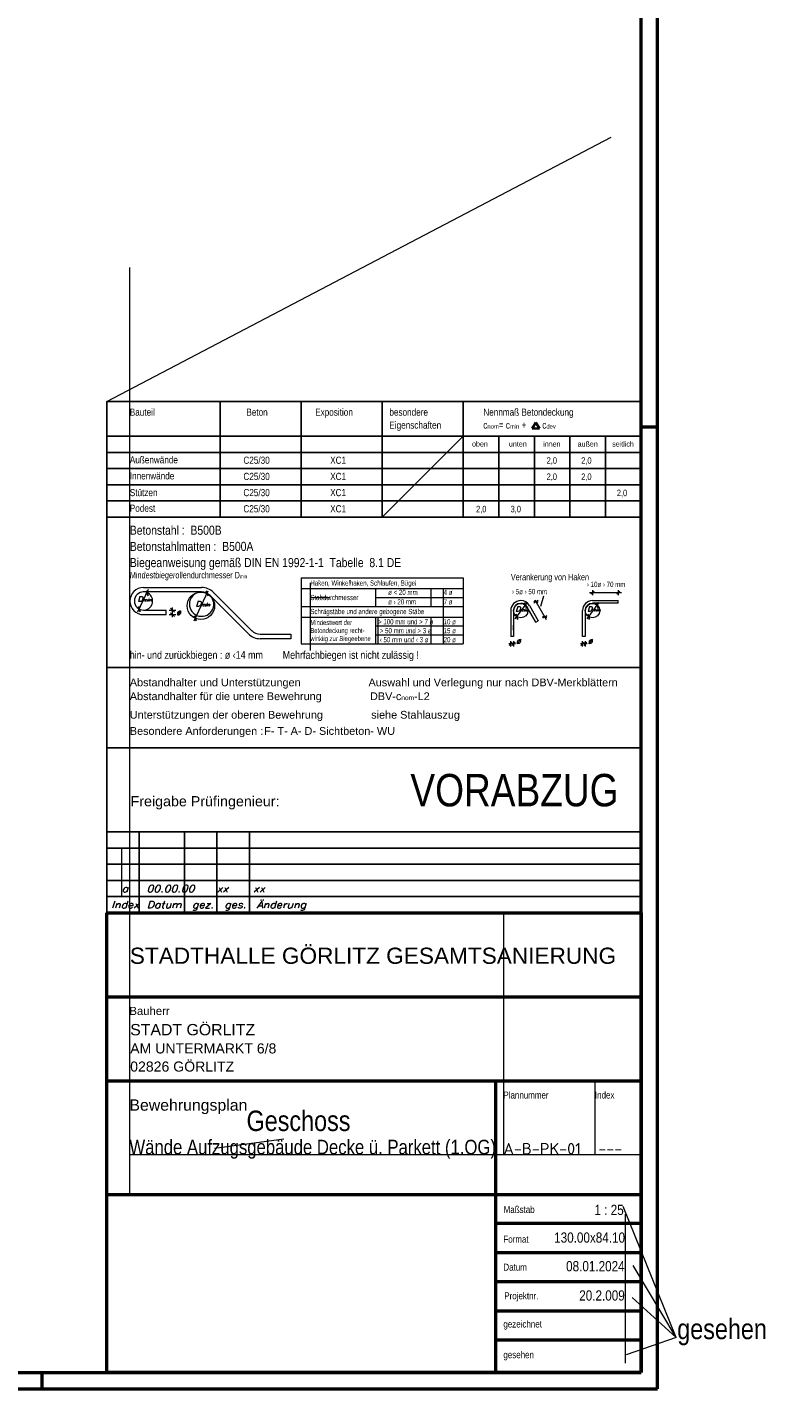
# Model space of a CAD drawing. Header units: millimetres. Extents: x -9.8 to 33.5, y 0 to 31.
# Tile 22 of 26: x 27.6 to 33.5, y 0 to 10.5. Entities that reach past the tile are written whole.
import ezdxf
from ezdxf.enums import TextEntityAlignment as Align

# ---------------------------------------------------------------- set-up
doc = ezdxf.new("R2010")
doc.units = ezdxf.units.MM
doc.styles.add('Arial', font='arial.ttf')
doc.styles.add('Arial Narrow', font='ARIALN.TTF')
doc.styles.add('isocp', font='isocp', dxfattribs={"width": 1.1})
doc.styles.add('Italic', font='Italic', dxfattribs={"width": 1.15})
doc.styles.add('msoutlook', font='msoutlook', dxfattribs={"width": 0.7, "oblique": 1.570796})

msp = doc.modelspace()

# ---------------------------------------------------------------- linework, layer by layer
at = {"color": 4, "linetype": 'Continuous', "lineweight": 50}
for p, q in [((32.5, 0), (32.5, 21.025)), ((32.375, 0.125), (32.375, 20.9)), ((32.5, 7.425), (32.375, 7.425)), ((28.25, 0.125), (28.25, 3.675)), ((28.25, 3.675), (32.375, 3.675)), ((32.375, 3.675), (32.375, 0.875)), ((28.25, 3.025), (32.375, 3.025)), ((32.375, 2.5), (32.375, 2.375)), ((32.375, 2.375), (28.25, 2.375)), ((31.25, 2.375), (31.25, 0.125)), ((28.25, 1.5), (32.375, 1.5)), ((32.375, 1.275), (31.25, 1.275)), ((32.375, 1.05), (31.25, 1.05)), ((32.375, 0.875), (32.375, 0.125)), ((32.375, 0.825), (31.25, 0.825)), ((32.375, 0.6), (31.25, 0.6)), ((32.375, 0.375), (31.25, 0.375)), ((0.5, 0.125), (32.375, 0.125)), ((27.75, 0), (27.75, 0.125)), ((32.375, 0.125), (28.25, 0.125)), ((0, 0), (32.5, 0))]:
    msp.add_line(p, q, dxfattribs=at)
at = {"color": 3, "linetype": 'Continuous', "lineweight": 25}
for p, q in [((32.375, 7.624), (32.375, 9.724)), ((28.25, 6.73), (28.25, 7.624)), ((28.25, 7.624), (32.375, 7.624)), ((29.125, 7.624), (29.125, 6.73)), ((29.75, 7.624), (29.75, 6.73)), ((30.375, 7.624), (30.375, 6.73)), ((31, 7.624), (31, 6.73)), ((32.375, 7.624), (32.375, 6.73)), ((28.25, 7.355), (32.375, 7.355)), ((31.275, 7.355), (31.275, 6.73)), ((31.55, 7.355), (31.55, 6.73)), ((31.825, 7.355), (31.825, 6.73)), ((32.1, 7.355), (32.1, 6.73)), ((32.375, 7.355), (32.375, 6.73)), ((28.25, 7.23), (32.375, 7.23)), ((28.25, 7.105), (32.375, 7.105)), ((28.25, 6.98), (32.375, 6.98)), ((28.25, 6.855), (32.375, 6.855)), ((28.25, 6.73), (28.25, 4.232)), ((28.25, 6.73), (32.375, 6.73)), ((32.375, 4.232), (32.375, 6.73)), ((28.568, 6.122), (28.554, 6.162)), ((29.031, 6.122), (29.016, 6.161)), ((31.987, 6.135), (32.011, 6.159)), ((32.186, 6.135), (32.21, 6.159)), ((28.493, 6.039), (28.507, 5.999)), ((28.771, 5.997), (28.741, 6.027)), ((31.474, 6.07), (31.489, 6.03)), ((31.547, 6.08), (31.579, 6.071)), ((32.029, 6.07), (32.043, 6.03)), ((28.771, 5.962), (28.741, 5.992)), ((28.926, 5.969), (28.94, 5.929)), ((31.408, 5.98), (31.422, 5.94)), ((31.613, 5.963), (31.646, 5.954)), ((31.962, 5.98), (31.977, 5.94)), ((31.38, 5.764), (31.356, 5.74)), ((31.377, 5.74), (31.401, 5.764)), ((31.934, 5.764), (31.91, 5.74)), ((31.931, 5.74), (31.955, 5.764)), ((28.25, 5.569), (32.375, 5.569)), ((28.25, 4.949), (32.375, 4.949)), ((28.25, 3.675), (28.25, 4.3)), ((32.375, 4.3), (28.25, 4.3)), ((28.5, 3.675), (28.5, 4.3)), ((28.85, 3.675), (28.85, 4.3)), ((29.1, 3.675), (29.1, 4.3)), ((29.35, 3.675), (29.35, 4.3)), ((32.375, 3.675), (32.375, 4.3)), ((28.25, 4.175), (32.375, 4.175)), ((28.25, 4.05), (32.375, 4.05)), ((28.25, 3.925), (32.375, 3.925)), ((28.25, 3.8), (32.375, 3.8))]:
    msp.add_line(p, q, dxfattribs=at)
at = {"color": 9, "linetype": 'Continuous', "lineweight": 0}
for p, q in [((28.25, 7.624), (32.143, 9.663)), ((28.427, 3.675), (28.427, 8.658)), ((30.375, 6.73), (31, 7.355)), ((29.82, 6.222), (29.82, 6.178)), ((29.82, 6.178), (29.82, 6.041)), ((29.82, 6.11), (29.97, 6.11)), ((30.849, 5.752), (30.849, 6.178)), ((29.82, 6.041), (29.82, 5.699)), ((30.343, 5.752), (30.343, 5.958)), ((28.363, 4.175), (28.363, 3.8)), ((28.427, 1.5), (28.427, 3.675)), ((31.311, 3.675), (31.311, 1.81)), ((32.018, 2.375), (32.018, 1.81)), ((29.617, 1.928), (29.08, 1.856)), ((28.424, 1.81), (32.375, 1.81)), ((32.645, 0.396), (32.236, 1.407)), ((32.251, 1.348), (32.251, 0.197)), ((32.645, 0.396), (32.314, 0.953)), ((32.645, 0.396), (32.305, 0.704)), ((32.645, 0.396), (32.259, 0.263))]:
    msp.add_line(p, q, dxfattribs=at)
at = {"color": 2, "linetype": 'Continuous', "lineweight": 35}
for p, q in [((31.533, 7.413), (31.562, 7.46)), ((31.591, 7.413), (31.533, 7.413)), ((31.562, 7.46), (31.591, 7.413))]:
    msp.add_line(p, q, dxfattribs=at)
at = {"color": 5, "linetype": 'Continuous', "lineweight": 18}
for p, q in [((29.75, 6.261), (29.75, 5.752)), ((29.75, 6.261), (31, 6.261)), ((31, 6.261), (31, 5.752)), ((28.49, 6), (28.571, 6.173)), ((28.533, 6.187), (28.981, 6.187)), ((28.981, 6.152), (28.533, 6.152)), ((28.924, 5.928), (29.032, 6.16)), ((29.343, 5.829), (29.047, 6.125)), ((29.368, 5.853), (29.072, 6.149)), ((29.75, 6.178), (31, 6.178)), ((30.324, 6.178), (30.324, 6.041)), ((30.324, 6.11), (31, 6.11)), ((30.75, 6.178), (30.75, 6.041)), ((31.599, 6.043), (31.622, 6.123)), ((31.977, 6.147), (32.222, 6.147)), ((31.999, 6.167), (31.999, 6.127)), ((32.198, 6.167), (32.198, 6.127)), ((28.533, 6.012), (28.708, 6.012)), ((28.708, 5.977), (28.708, 6.012)), ((28.731, 6.012), (28.781, 6.012)), ((28.756, 5.957), (28.756, 6.032)), ((29.75, 6.041), (31, 6.041)), ((31.368, 6.008), (31.368, 5.809)), ((31.389, 6.008), (31.389, 5.809)), ((31.403, 5.945), (31.496, 6.071)), ((31.561, 5.919), (31.494, 6.036)), ((31.512, 6.047), (31.579, 5.93)), ((31.58, 6.085), (31.546, 6.066)), ((31.554, 6.092), (31.64, 5.94)), ((31.922, 5.809), (31.922, 6.008)), ((31.943, 6.008), (31.943, 5.809)), ((31.957, 5.945), (32.05, 6.071)), ((31.999, 6.086), (32.198, 6.086)), ((32.198, 6.065), (31.999, 6.065)), ((32.198, 6.065), (32.198, 6.086)), ((28.533, 5.977), (28.708, 5.977)), ((28.731, 5.977), (28.781, 5.977)), ((29.75, 5.958), (31, 5.958)), ((30.324, 5.958), (30.324, 5.752)), ((30.324, 5.89), (31, 5.89)), ((30.75, 5.958), (30.75, 5.752)), ((31.389, 5.856), (31.389, 5.896)), ((31.561, 5.919), (31.579, 5.93)), ((31.647, 5.969), (31.612, 5.949)), ((29.434, 5.826), (29.67, 5.826)), ((29.67, 5.791), (29.434, 5.791)), ((29.67, 5.826), (29.67, 5.791)), ((30.324, 5.821), (31, 5.821)), ((31.389, 5.809), (31.368, 5.809)), ((31.943, 5.809), (31.922, 5.809)), ((29.75, 5.752), (31, 5.752)), ((31.405, 5.752), (31.352, 5.752)), ((31.368, 5.732), (31.368, 5.772)), ((31.389, 5.772), (31.389, 5.732)), ((31.959, 5.752), (31.906, 5.752)), ((31.922, 5.732), (31.922, 5.772)), ((31.943, 5.772), (31.943, 5.732))]:
    msp.add_line(p, q, dxfattribs=at)
for centre, radius in [((28.976, 6.045), 0.106), ((31.445, 6.008), 0.056), ((31.999, 6.008), 0.056)]:
    msp.add_circle(centre, radius, dxfattribs=at)
for centre, radius, start, end in [((28.533, 6.082), 0.105, 90, 270), ((28.533, 6.082), 0.0703, 90, 180), ((28.533, 6.082), 0.0703, 270, 119.6747), ((28.981, 6.058), 0.129, 45, 90), ((28.981, 6.058), 0.0938, 44.9998, 90), ((28.533, 6.082), 0.0703, 180, 270), ((31.445, 6.008), 0.0773, 90, 180), ((31.445, 6.008), 0.0563, 90, 180), ((31.445, 6.008), 0.0772, 29.6747, 90), ((31.445, 6.008), 0.0563, 29.6746, 90), ((31.999, 6.008), 0.0773, 90, 180), ((31.999, 6.008), 0.0563, 90, 180), ((29.434, 5.92), 0.129, 225, 270), ((29.434, 5.92), 0.0937, 225.0002, 270)]:
    msp.add_arc(centre, radius, start, end, dxfattribs=at)
at = {"color": 9, "linetype": 'Continuous', "lineweight": 0}
msp.add_arc((28.981, 6.058), 0.0938, 90, 44.9998, dxfattribs=at)

# ---------------------------------------------------------------- texts
at = {"color": 2, "lineweight": 35}
for s, height, style, p in [('Bauteil', 0.055, 'Arial Narrow', (28.427, 7.513)), ('Exposition', 0.055, 'Arial Narrow', (29.858, 7.513)), ('besondere', 0.055, 'Arial Narrow', (30.431, 7.513)), ('Nennmaß Betondeckung', 0.055, 'Arial Narrow', (31.156, 7.513)), ('Beton', 0.055, 'Arial Narrow', (29.327, 7.513)), ('Eigenschaften', 0.055, 'Arial Narrow', (30.431, 7.413)), ('Außenwände', 0.055, 'Arial Narrow', (28.427, 7.145)), ('C25/30', 0.055, 'Arial Narrow', (29.304, 7.142)), ('XC1', 0.055, 'Arial Narrow', (29.974, 7.142)), ('2,0', 0.05, 'Arial Narrow', (31.645, 7.142)), ('2,0', 0.05, 'Arial Narrow', (31.912, 7.142)), ('Innenwände', 0.055, 'Arial Narrow', (28.427, 7.021)), ('C25/30', 0.055, 'Arial Narrow', (29.304, 7.017)), ('XC1', 0.055, 'Arial Narrow', (29.974, 7.017)), ('2,0', 0.05, 'Arial Narrow', (31.645, 7.017)), ('2,0', 0.05, 'Arial Narrow', (31.912, 7.017)), ('Stützen', 0.055, 'Arial Narrow', (28.427, 6.892)), ('C25/30', 0.055, 'Arial Narrow', (29.304, 6.892)), ('XC1', 0.055, 'Arial Narrow', (29.974, 6.892)), ('2,0', 0.05, 'Arial Narrow', (32.187, 6.892)), ('Podest', 0.055, 'Arial Narrow', (28.427, 6.771)), ('C25/30', 0.055, 'Arial Narrow', (29.304, 6.767)), ('XC1', 0.055, 'Arial Narrow', (29.974, 6.767)), ('2,0', 0.05, 'Arial Narrow', (31.1, 6.767)), ('3,0', 0.05, 'Arial Narrow', (31.367, 6.767)), ('Betonstahl :  B500B', 0.07, 'Arial Narrow', (28.427, 6.594)), ('Betonstahlmatten :  B500A', 0.07, 'Arial Narrow', (28.427, 6.469)), ('Biegeanweisung gemäß DIN EN 1992-1-1  Tabelle  8.1 DE', 0.07, 'Arial Narrow', (28.427, 6.344)), ('hin- und zurückbiegen : ø ‹14 mm        Mehrfachbiegen ist nicht zulässig !', 0.06, 'Arial Narrow', (28.427, 5.636)), ('Abstandhalter und Unterstützungen', 0.06, 'Arial', (28.427, 5.424)), ('Auswahl und Verlegung nur nach DBV-Merkblättern', 0.06, 'Arial', (30.27, 5.424)), ('Unterstützungen der oberen Bewehrung                siehe Stahlauszug', 0.06, 'Arial', (28.427, 5.174)), ('Besondere Anforderungen :', 0.06, 'Arial', (28.427, 5.049)), ('STADTHALLE GÖRLITZ GESAMTSANIERUNG', 0.125, 'Arial', (28.427, 3.281)), ('STADT GÖRLITZ', 0.0875, 'Arial', (28.43, 2.729)), ('AM UNTERMARKT 6/8', 0.07775, 'Arial', (28.43, 2.589)), ('02826 GÖRLITZ', 0.07775, 'Arial', (28.43, 2.449)), ('Bewehrungsplan', 0.0875, 'Arial', (28.424, 2.147))]:
    msp.add_text(s, height=height, dxfattribs=dict(at, style=style)).set_placement(p)
at = {"color": 3, "lineweight": 25}
for s, height, style, p in [('oben', 0.04, 'Arial Narrow', (31.069, 7.275)), ('unten', 0.04, 'Arial Narrow', (31.354, 7.275)), ('innen', 0.04, 'Arial Narrow', (31.618, 7.275)), ('außen', 0.04, 'Arial Narrow', (31.884, 7.275)), ('seitlich', 0.04, 'Arial Narrow', (32.151, 7.275)), ('Bauherr', 0.0625, 'Arial', (28.424, 2.886)), ('Plannummer', 0.0537, 'Arial Narrow', (31.311, 2.241)), ('Index', 0.0537, 'Arial Narrow', (32.018, 2.241)), ('Maßstab', 0.0537, 'Arial Narrow', (31.313, 1.357)), ('Format', 0.0537, 'Arial Narrow', (31.311, 1.128)), ('Datum', 0.0537, 'Arial Narrow', (31.311, 0.912)), ('Projektnr.', 0.0537, 'Arial Narrow', (31.318, 0.691)), ('gezeichnet', 0.0537, 'Arial Narrow', (31.311, 0.473)), ('gesehen', 0.0537, 'Arial Narrow', (31.311, 0.236))]:
    msp.add_text(s, height=height, dxfattribs=dict(at, style=style)).set_placement(p)
at = {"color": 3, "lineweight": 25, "style": 'msoutlook', "oblique": 1.5708, "width": 0.7}
for s, height, p in [('Haken, Winkelhaken, Schlaufen, Bügel', 0.0405, (29.82, 6.201)), ('Verankerung von Haken', 0.05, (31.368, 6.242)), ('Stabdurchmesser', 0.0405, (29.82, 6.089)), ('ø < 20 mm', 0.0405, (30.421, 6.129)), ('4 ø', 0.0405, (30.849, 6.129)), ('Schrägstäbe und andere gebogene Stäbe', 0.0405, (29.82, 5.981)), ('ø › 20 mm', 0.0405, (30.421, 6.056)), ('7 ø', 0.0405, (30.849, 6.056)), ('Mindestwert der', 0.03875, (29.82, 5.897)), ('> 100 mm und > 7 ø', 0.0405, (30.343, 5.902)), ('10 ø', 0.0405, (30.849, 5.902)), ('winklig zur Biegeebene', 0.03875, (29.82, 5.773)), ('Betondeckung recht-', 0.03875, (29.82, 5.835)), (' > 50 mm und > 3 ø', 0.0405, (30.343, 5.833)), (' ‹ 50 mm und ‹ 3 ø', 0.0405, (30.343, 5.764)), ('20 ø', 0.0405, (30.849, 5.764)), ('15 ø', 0.0405, (30.849, 5.833))]:
    msp.add_text(s, height=height, dxfattribs=at).set_placement(p)
for s, p in [('› 10ø › 70 mm', (31.955, 6.211)), ('› 5ø › 50 mm', (31.377, 6.155))]:
    msp.add_text(s, height=0.0405, dxfattribs=at).set_placement(p, align=Align.MIDDLE_LEFT)
at = {"color": 3, "lineweight": 25, "style": 'Italic', "width": 1.15}
for p in [(28.785, 5.997), (31.408, 5.776), (31.963, 5.776)]:
    msp.add_text('ø', height=0.0405, dxfattribs=at).set_placement(p, align=Align.MIDDLE_LEFT)
at = {"color": 9, "lineweight": 0}
for s, height, style, p in [('F- T- A- D- Sichtbeton- WU', 0.06, 'Arial', (29.464, 5.049)), ('VORABZUG', 0.25, 'Arial Narrow', (30.593, 4.497)), ('Freigabe Prüfingenieur:', 0.07875, 'Arial', (28.433, 4.497)), ('Geschoss', 0.1575, 'Arial Narrow', (29.328, 1.99)), ('gesehen', 0.1575, 'Arial Narrow', (32.653, 0.383))]:
    msp.add_text(s, height=height, dxfattribs=dict(at, style=style)).set_placement(p)
at = {"color": 9, "lineweight": 0, "style": 'Italic', "width": 1.15}
msp.add_text('a   00.00.00   xx    xx', height=0.05375, dxfattribs=at).set_placement((28.363, 3.834))
at = {"color": 3, "lineweight": 25, "width": 1.15}
for s, height, style, p in [('Index', 0.0537, 'Italic', (28.284, 3.71)), ('Datum', 0.0537, 'Italic', (28.558, 3.71)), ('gez.', 0.0537, 'Italic', (28.906, 3.71)), ('ges.', 0.0537, 'Italic', (29.156, 3.71)), ('Änderung', 0.0537, 'Italic', (29.406, 3.71)), ('A-B-PK-01', 0.0875, 'isocp', (31.311, 1.81)), ('---', 0.0875, 'isocp', (32.044, 1.81))]:
    msp.add_text(s, height=height, dxfattribs=dict(at, style=style)).set_placement(p)
at = {"color": 4, "lineweight": 50, "style": 'Arial Narrow'}
msp.add_text('Wände Aufzugsgebäude Decke ü. Parkett (1.OG)', height=0.1125, dxfattribs=at).set_placement((28.424, 1.81))
at = {"color": 2, "lineweight": 35, "style": 'Arial Narrow'}
for s, height, p in [('1 : 25', 0.0788, (32.24, 1.342)), ('130.00x84.10', 0.07875, (32.25, 1.128)), ('08.01.2024', 0.0788, (32.247, 0.907)), ('20.2.009', 0.0788, (32.248, 0.681))]:
    msp.add_text(s, height=height, dxfattribs=at).set_placement(p, align=Align.RIGHT)
at = {"color": 2, "lineweight": 35, "attachment_point": 7, "line_spacing_factor": 0.9}
for s, insert, char_height, style in [('c{\\A1;\\H.6x;\\S^ nom;}= c{\\A1;\\H.6x;\\S^ min;} +       c{\\A1;\\H.6x;\\S^ dev;}', (31.156, 7.413), 0.055, 'Arial Narrow'), ('Abstandhalter für die untere Bewehrung                DBV-c{\\A1;\\H.6x;\\S^ nom;}-L2', (28.427, 5.299), 0.06, 'Arial')]:
    msp.add_mtext(s, dxfattribs=dict(at, insert=insert, char_height=char_height, style=style))
at = {"color": 3, "lineweight": 25, "line_spacing_factor": 0.9}
for s, insert, char_height, attachment_point, style in [('Mindestbiegerollendurchmesser D{\\A1;\\H.6x;\\S^ min;}', (28.427, 6.242), 0.05, 7, 'msoutlook'), ('D{\\A1;\\H.6x;\\S^ min;}', (28.54, 6.118), 0.0405, 2, 'Italic'), ('D{\\A1;\\H.6x;\\S^ min;}', (28.99, 6.081), 0.0405, 2, 'Italic'), ('D{\\A1;\\H.6x;\\S^ min;}', (31.454, 6.039), 0.0375, 2, 'Italic'), ('D{\\A1;\\H.6x;\\S^ min;}', (32.008, 6.039), 0.0375, 2, 'Italic')]:
    msp.add_mtext(s, dxfattribs=dict(at, insert=insert, char_height=char_height, attachment_point=attachment_point, style=style))

doc.saveas('drawing.dxf')
